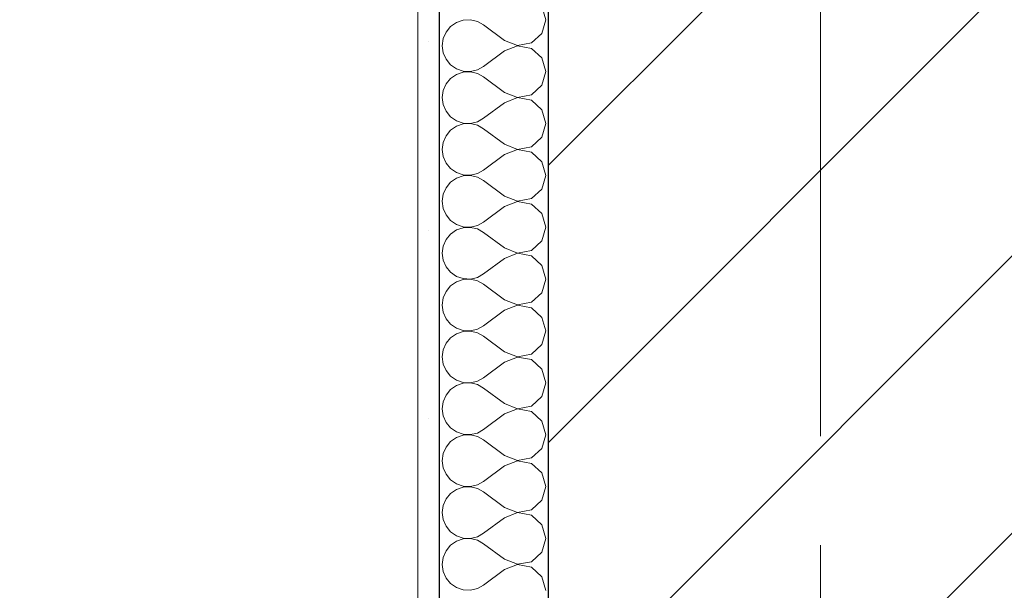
# Model space of a CAD drawing. Header units: millimetres. Extents: x 53458 to 260960, y -123310 to -86797.
# Tile 11 of 256: x 64737 to 65189, y -117988 to -117726. Entities that reach past the tile are written whole.
import ezdxf
from ezdxf.enums import TextEntityAlignment as Align

# ---------------------------------------------------------------- set-up
doc = ezdxf.new("R2010")
doc.units = ezdxf.units.MM
doc.header["$MEASUREMENT"] = 0
doc.linetypes.add('Przerywana podwójnie', pattern=[295, 125, -50, 70, -50])
for name, color, linetype in [('Nowe_A-Osi', 7, 'Continuous'), ('Nowe_A-Wymiary-Zewnętrzne', 7, 'Continuous'), ('Nowe_A-Ściany-Wewnętrzne', 7, 'Continuous')]:
    doc.layers.add(name, color=color, linetype=linetype)
for name, color, linetype, lineweight in [('Nowe_A-Osi_Nr_pióra__20', 1, 'Continuous', 13), ('Nowe_A-Osi_Nr_pióra__6', 5, 'Continuous', 13), ('Nowe_A-Wymiary-Zewnętrzne_Nr_pióra__46', 5, 'Continuous', 15), ('Nowe_A-Ściany-Wewnętrzne_Nr_pióra__174', 7, 'Continuous', 5), ('Nowe_A-Ściany-Wewnętrzne_Nr_pióra__27', 7, 'Continuous', 25), ('Nowe_A-Ściany-Wewnętrzne_Nr_pióra__47', 7, 'Continuous', 15)]:
    doc.layers.add(name, color=color, linetype=linetype, lineweight=lineweight)
doc.layers.add('Nowe_A-Wymiary-Zewnętrzne_Nr_pióra__45', color=7, linetype='Continuous', lineweight=15, true_color=0x40a5ff)
doc.layers.add('Nowe_A-Wymiary-Zewnętrzne_Nr_pióra__85', color=7, linetype='Continuous', lineweight=13, true_color=0x80c2ff)
doc.styles.add('STYL_AUTOMATYCZNY_1', font='arial.ttf')
doc.styles.add('STYL_AUTOMATYCZNY_2', font='arial.ttf')
doc.dimstyles.new('STYL_AUTOMATYCZNY__1', dxfattribs={"dimtxt": 125, "dimasz": 47.5, "dimexe": 0.18, "dimexo": 20, "dimgap": 0, "dimtad": 1, "dimtih": 1, "dimtoh": 1, "dimdec": 1, "dimlfac": 0.1, "dimzin": 0, "dimdsep": 46, "dimtxsty": 'STYL_AUTOMATYCZNY_2', "dimblk": 'ARROWHEAD_11', "dimblk1": 'ARROWHEAD_11', "dimblk2": 'ARROWHEAD_11', "dimcen": 0.09, "dimclrd": 256, "dimclre": 256, "dimclrt": 5, "dimadec": 1, "dimazin": 0, "dimtfac": 1, "dimtdec": 4, "dimtmove": 0, "dimatfit": 3, "dimfxl": 0, "dimtolj": 1, "dimtzin": 0, "dimarcsym": 0})
doc.dimstyles.new('STYL_AUTOMATYCZNY__2', dxfattribs={"dimtxt": 125, "dimasz": 47.5, "dimexe": 0.18, "dimexo": 20, "dimgap": 0, "dimtad": 1, "dimdec": 1, "dimlfac": 0.1, "dimzin": 0, "dimdsep": 46, "dimtxsty": 'STYL_AUTOMATYCZNY_2', "dimblk": 'ARROWHEAD_11', "dimblk1": 'ARROWHEAD_11', "dimblk2": 'ARROWHEAD_11', "dimcen": 0.09, "dimclrd": 256, "dimclre": 256, "dimclrt": 5, "dimadec": 1, "dimazin": 0, "dimtfac": 1, "dimtdec": 4, "dimtmove": 0, "dimatfit": 3, "dimfxl": 0, "dimtolj": 1, "dimtzin": 0, "dimarcsym": 0})

# ---------------------------------------------------------------- blocks, each defined once
blk = doc.blocks.new('*X244')
at = {"layer": 'Nowe_A-Ściany-Wewnętrzne_Nr_pióra__174', "color": 7, "linetype": 'Continuous', "lineweight": 5}
for p, q in [((64978.88, -117726.19), (64977.1, -117719.93)), ((64937.84, -117727.45), (64935.14, -117729.31)), ((64940.96, -117726.4), (64937.84, -117727.45)), ((64944.24, -117726.24), (64940.96, -117726.4)), ((64947.44, -117726.98), (64944.24, -117726.24)), ((64950.31, -117728.57), (64947.44, -117726.98)), ((64959.83, -117735.71), (64950.31, -117728.57)), ((64977.1, -117732.45), (64978.88, -117726.19)), ((64933.04, -117731.84), (64931.72, -117734.84)), ((64935.14, -117729.31), (64933.04, -117731.84)), ((64972.3, -117736.84), (64977.1, -117732.45)), ((64931.72, -117734.84), (64931.26, -117738.1)), ((64931.26, -117738.1), (64931.72, -117741.35)), ((64959.83, -117735.71), (64965.91, -117738.05)), ((64965.91, -117738.14), (64959.83, -117740.48)), ((64965.91, -117738.05), (64972.3, -117736.84)), ((64972.3, -117739.35), (64965.91, -117738.14)), ((64931.72, -117741.35), (64933.04, -117744.35)), ((64959.83, -117740.48), (64950.31, -117747.62)), ((64977.1, -117743.74), (64972.3, -117739.35)), ((64933.04, -117744.35), (64935.14, -117746.88)), ((64935.14, -117746.88), (64937.84, -117748.74)), ((64978.88, -117750), (64977.1, -117743.74)), ((64937.84, -117751.26), (64935.14, -117753.12)), ((64937.84, -117748.74), (64940.96, -117749.79)), ((64940.96, -117750.21), (64937.84, -117751.26)), ((64940.96, -117749.79), (64944.24, -117749.95)), ((64944.24, -117750.05), (64940.96, -117750.21)), ((64944.24, -117749.95), (64947.44, -117749.21)), ((64947.44, -117750.79), (64944.24, -117750.05)), ((64947.44, -117749.21), (64950.31, -117747.62)), ((64950.31, -117752.38), (64947.44, -117750.79)), ((64977.1, -117756.26), (64978.88, -117750)), ((64933.04, -117755.65), (64931.72, -117758.65)), ((64935.14, -117753.12), (64933.04, -117755.65)), ((64959.83, -117759.52), (64950.31, -117752.38)), ((64972.3, -117760.65), (64977.1, -117756.26)), ((64931.72, -117758.65), (64931.26, -117761.9)), ((64959.83, -117759.52), (64965.91, -117761.86)), ((64965.91, -117761.86), (64972.3, -117760.65)), ((64931.26, -117761.9), (64931.72, -117765.16)), ((64931.72, -117765.16), (64933.04, -117768.16)), ((64959.83, -117764.29), (64950.31, -117771.43)), ((64965.91, -117761.95), (64959.83, -117764.29)), ((64972.3, -117763.16), (64965.91, -117761.95)), ((64977.1, -117767.55), (64972.3, -117763.16)), ((64933.04, -117768.16), (64935.14, -117770.69)), ((64978.88, -117773.81), (64977.1, -117767.55)), ((64935.14, -117770.69), (64937.84, -117772.55)), ((64937.84, -117772.55), (64940.96, -117773.6)), ((64940.96, -117774.02), (64937.84, -117775.07)), ((64940.96, -117773.6), (64944.24, -117773.76)), ((64944.24, -117773.86), (64940.96, -117774.02)), ((64944.24, -117773.76), (64947.44, -117773.02)), ((64947.44, -117774.6), (64944.24, -117773.86)), ((64947.44, -117773.02), (64950.31, -117771.43)), ((64977.1, -117780.07), (64978.88, -117773.81)), ((64935.14, -117776.93), (64933.04, -117779.46)), ((64937.84, -117775.07), (64935.14, -117776.93)), ((64950.31, -117776.19), (64947.44, -117774.6)), ((64959.83, -117783.33), (64950.31, -117776.19)), ((64931.72, -117782.46), (64931.26, -117785.71)), ((64933.04, -117779.46), (64931.72, -117782.46)), ((64959.83, -117783.33), (64965.91, -117785.67)), ((64972.3, -117784.46), (64977.1, -117780.07)), ((64931.26, -117785.71), (64931.72, -117788.97)), ((64965.91, -117785.76), (64959.83, -117788.1)), ((64965.91, -117785.67), (64972.3, -117784.46)), ((64972.3, -117786.97), (64965.91, -117785.76)), ((64977.1, -117791.36), (64972.3, -117786.97)), ((64931.72, -117788.97), (64933.04, -117791.97)), ((64933.04, -117791.97), (64935.14, -117794.5)), ((64959.83, -117788.1), (64950.31, -117795.24)), ((64978.88, -117797.62), (64977.1, -117791.36)), ((64935.14, -117794.5), (64937.84, -117796.36)), ((64937.84, -117796.36), (64940.96, -117797.41)), ((64944.24, -117797.57), (64947.44, -117796.83)), ((64947.44, -117796.83), (64950.31, -117795.24)), ((64935.14, -117800.74), (64933.04, -117803.27)), ((64937.84, -117798.88), (64935.14, -117800.74)), ((64940.96, -117797.83), (64937.84, -117798.88)), ((64940.96, -117797.41), (64944.24, -117797.57)), ((64944.24, -117797.67), (64940.96, -117797.83)), ((64947.44, -117798.41), (64944.24, -117797.67)), ((64950.31, -117800), (64947.44, -117798.41)), ((64959.83, -117807.14), (64950.31, -117800)), ((64977.1, -117803.88), (64978.88, -117797.62)), ((64933.04, -117803.27), (64931.72, -117806.27)), ((64972.3, -117808.27), (64977.1, -117803.88)), ((64931.72, -117806.27), (64931.26, -117809.52)), ((64931.26, -117809.52), (64931.72, -117812.78)), ((64959.83, -117807.14), (64965.91, -117809.48)), ((64965.91, -117809.57), (64959.83, -117811.9)), ((64965.91, -117809.48), (64972.3, -117808.27)), ((64972.3, -117810.78), (64965.91, -117809.57)), ((64931.72, -117812.78), (64933.04, -117815.78)), ((64959.83, -117811.9), (64950.31, -117819.05)), ((64977.1, -117815.17), (64972.3, -117810.78)), ((64933.04, -117815.78), (64935.14, -117818.31)), ((64935.14, -117818.31), (64937.84, -117820.17)), ((64947.44, -117820.64), (64950.31, -117819.05)), ((64978.88, -117821.43), (64977.1, -117815.17)), ((64937.84, -117822.69), (64935.14, -117824.55)), ((64937.84, -117820.17), (64940.96, -117821.22)), ((64940.96, -117821.64), (64937.84, -117822.69)), ((64940.96, -117821.22), (64944.24, -117821.38)), ((64944.24, -117821.48), (64940.96, -117821.64)), ((64944.24, -117821.38), (64947.44, -117820.64)), ((64947.44, -117822.22), (64944.24, -117821.48)), ((64950.31, -117823.81), (64947.44, -117822.22)), ((64959.83, -117830.95), (64950.31, -117823.81)), ((64977.1, -117827.69), (64978.88, -117821.43)), ((64933.04, -117827.07), (64931.72, -117830.08)), ((64935.14, -117824.55), (64933.04, -117827.07)), ((64972.3, -117832.08), (64977.1, -117827.69)), ((64931.72, -117830.08), (64931.26, -117833.33)), ((64959.83, -117830.95), (64965.91, -117833.29)), ((64965.91, -117833.29), (64972.3, -117832.08)), ((64931.26, -117833.33), (64931.72, -117836.59)), ((64931.72, -117836.59), (64933.04, -117839.59)), ((64959.83, -117835.71), (64950.31, -117842.86)), ((64965.91, -117833.38), (64959.83, -117835.71)), ((64972.3, -117834.59), (64965.91, -117833.38)), ((64977.1, -117838.98), (64972.3, -117834.59)), ((64933.04, -117839.59), (64935.14, -117842.12)), ((64935.14, -117842.12), (64937.84, -117843.98)), ((64978.88, -117845.24), (64977.1, -117838.98)), ((64937.84, -117846.49), (64935.14, -117848.36)), ((64937.84, -117843.98), (64940.96, -117845.03)), ((64940.96, -117845.45), (64937.84, -117846.49)), ((64940.96, -117845.03), (64944.24, -117845.19)), ((64944.24, -117845.29), (64940.96, -117845.45)), ((64944.24, -117845.19), (64947.44, -117844.45)), ((64947.44, -117846.03), (64944.24, -117845.29)), ((64947.44, -117844.45), (64950.31, -117842.86)), ((64950.31, -117847.62), (64947.44, -117846.03)), ((64977.1, -117851.5), (64978.88, -117845.24)), ((64933.04, -117850.88), (64931.72, -117853.89)), ((64935.14, -117848.36), (64933.04, -117850.88)), ((64959.83, -117854.76), (64950.31, -117847.62)), ((64931.72, -117853.89), (64931.26, -117857.14)), ((64959.83, -117854.76), (64965.91, -117857.09)), ((64972.3, -117855.89), (64977.1, -117851.5)), ((64931.26, -117857.14), (64931.72, -117860.4)), ((64959.83, -117859.52), (64950.31, -117866.67)), ((64965.91, -117857.19), (64959.83, -117859.52)), ((64965.91, -117857.09), (64972.3, -117855.89)), ((64972.3, -117858.4), (64965.91, -117857.19)), ((64977.1, -117862.79), (64972.3, -117858.4)), ((64931.72, -117860.4), (64933.04, -117863.4)), ((64933.04, -117863.4), (64935.14, -117865.93)), ((64978.88, -117869.05), (64977.1, -117862.79)), ((64935.14, -117865.93), (64937.84, -117867.79)), ((64937.84, -117867.79), (64940.96, -117868.84)), ((64940.96, -117869.25), (64937.84, -117870.3)), ((64940.96, -117868.84), (64944.24, -117869)), ((64944.24, -117869.1), (64940.96, -117869.25)), ((64944.24, -117869), (64947.44, -117868.26)), ((64947.44, -117869.84), (64944.24, -117869.1)), ((64947.44, -117868.26), (64950.31, -117866.67)), ((64977.1, -117875.31), (64978.88, -117869.05)), ((64935.14, -117872.16), (64933.04, -117874.69)), ((64937.84, -117870.3), (64935.14, -117872.16)), ((64950.31, -117871.43), (64947.44, -117869.84)), ((64959.83, -117878.57), (64950.31, -117871.43)), ((64931.72, -117877.7), (64931.26, -117880.95)), ((64933.04, -117874.69), (64931.72, -117877.7)), ((64972.3, -117879.7), (64977.1, -117875.31)), ((64931.26, -117880.95), (64931.72, -117884.21)), ((64959.83, -117878.57), (64965.91, -117880.9)), ((64965.91, -117881), (64959.83, -117883.33)), ((64965.91, -117880.9), (64972.3, -117879.7)), ((64972.3, -117882.21), (64965.91, -117881)), ((64977.1, -117886.6), (64972.3, -117882.21)), ((64931.72, -117884.21), (64933.04, -117887.21)), ((64933.04, -117887.21), (64935.14, -117889.74)), ((64959.83, -117883.33), (64950.31, -117890.48)), ((64978.88, -117892.86), (64977.1, -117886.6)), ((64935.14, -117889.74), (64937.84, -117891.6)), ((64937.84, -117891.6), (64940.96, -117892.65)), ((64947.44, -117892.07), (64950.31, -117890.48)), ((64935.14, -117895.97), (64933.04, -117898.5)), ((64937.84, -117894.11), (64935.14, -117895.97)), ((64940.96, -117893.06), (64937.84, -117894.11)), ((64940.96, -117892.65), (64944.24, -117892.81)), ((64944.24, -117892.91), (64940.96, -117893.06)), ((64944.24, -117892.81), (64947.44, -117892.07)), ((64947.44, -117893.65), (64944.24, -117892.91)), ((64950.31, -117895.24), (64947.44, -117893.65)), ((64959.83, -117902.38), (64950.31, -117895.24)), ((64977.1, -117899.12), (64978.88, -117892.86)), ((64933.04, -117898.5), (64931.72, -117901.51)), ((64972.3, -117903.51), (64977.1, -117899.12)), ((64931.72, -117901.51), (64931.26, -117904.76)), ((64931.26, -117904.76), (64931.72, -117908.02)), ((64959.83, -117902.38), (64965.91, -117904.71)), ((64965.91, -117904.81), (64959.83, -117907.14)), ((64965.91, -117904.71), (64972.3, -117903.51)), ((64972.3, -117906.02), (64965.91, -117904.81)), ((64931.72, -117908.02), (64933.04, -117911.02)), ((64959.83, -117907.14), (64950.31, -117914.29)), ((64977.1, -117910.41), (64972.3, -117906.02)), ((64933.04, -117911.02), (64935.14, -117913.55)), ((64935.14, -117913.55), (64937.84, -117915.41)), ((64947.44, -117915.88), (64950.31, -117914.29)), ((64978.88, -117916.67), (64977.1, -117910.41)), ((64937.84, -117917.92), (64935.14, -117919.78)), ((64937.84, -117915.41), (64940.96, -117916.46)), ((64940.96, -117916.87), (64937.84, -117917.92)), ((64940.96, -117916.46), (64944.24, -117916.62)), ((64944.24, -117916.71), (64940.96, -117916.87)), ((64944.24, -117916.62), (64947.44, -117915.88)), ((64947.44, -117917.46), (64944.24, -117916.71)), ((64950.31, -117919.05), (64947.44, -117917.46)), ((64959.83, -117926.19), (64950.31, -117919.05)), ((64977.1, -117922.93), (64978.88, -117916.67)), ((64933.04, -117922.31), (64931.72, -117925.32)), ((64935.14, -117919.78), (64933.04, -117922.31)), ((64972.3, -117927.31), (64977.1, -117922.93)), ((64931.72, -117925.32), (64931.26, -117928.57)), ((64959.83, -117926.19), (64965.91, -117928.52)), ((64965.91, -117928.52), (64972.3, -117927.31)), ((64931.26, -117928.57), (64931.72, -117931.82)), ((64931.72, -117931.82), (64933.04, -117934.83)), ((64959.83, -117930.95), (64950.31, -117938.1)), ((64965.91, -117928.62), (64959.83, -117930.95)), ((64972.3, -117929.83), (64965.91, -117928.62)), ((64977.1, -117934.22), (64972.3, -117929.83)), ((64933.04, -117934.83), (64935.14, -117937.36)), ((64978.88, -117940.48), (64977.1, -117934.22)), ((64935.14, -117937.36), (64937.84, -117939.22)), ((64937.84, -117941.73), (64935.14, -117943.59)), ((64937.84, -117939.22), (64940.96, -117940.27)), ((64940.96, -117940.68), (64937.84, -117941.73)), ((64940.96, -117940.27), (64944.24, -117940.43)), ((64944.24, -117940.52), (64940.96, -117940.68)), ((64944.24, -117940.43), (64947.44, -117939.68)), ((64947.44, -117941.27), (64944.24, -117940.52)), ((64947.44, -117939.68), (64950.31, -117938.1)), ((64950.31, -117942.86), (64947.44, -117941.27)), ((64977.1, -117946.73), (64978.88, -117940.48)), ((64933.04, -117946.12), (64931.72, -117949.13)), ((64935.14, -117943.59), (64933.04, -117946.12)), ((64959.83, -117950), (64950.31, -117942.86)), ((64931.72, -117949.13), (64931.26, -117952.38)), ((64959.83, -117950), (64965.91, -117952.33)), ((64972.3, -117951.12), (64977.1, -117946.73)), ((64931.26, -117952.38), (64931.72, -117955.63)), ((64959.83, -117954.76), (64950.31, -117961.9)), ((64965.91, -117952.43), (64959.83, -117954.76)), ((64965.91, -117952.33), (64972.3, -117951.12)), ((64972.3, -117953.64), (64965.91, -117952.43)), ((64977.1, -117958.03), (64972.3, -117953.64)), ((64931.72, -117955.63), (64933.04, -117958.64)), ((64933.04, -117958.64), (64935.14, -117961.17)), ((64978.88, -117964.29), (64977.1, -117958.03)), ((64935.14, -117961.17), (64937.84, -117963.03)), ((64937.84, -117963.03), (64940.96, -117964.08)), ((64940.96, -117964.08), (64944.24, -117964.24)), ((64944.24, -117964.33), (64940.96, -117964.49)), ((64944.24, -117964.24), (64947.44, -117963.49)), ((64947.44, -117965.08), (64944.24, -117964.33)), ((64947.44, -117963.49), (64950.31, -117961.9)), ((64977.1, -117970.54), (64978.88, -117964.29)), ((64935.14, -117967.4), (64933.04, -117969.93)), ((64937.84, -117965.54), (64935.14, -117967.4)), ((64940.96, -117964.49), (64937.84, -117965.54)), ((64950.31, -117966.67), (64947.44, -117965.08)), ((64959.83, -117973.81), (64950.31, -117966.67)), ((64931.72, -117972.94), (64931.26, -117976.19)), ((64933.04, -117969.93), (64931.72, -117972.94)), ((64972.3, -117974.93), (64977.1, -117970.54)), ((64931.26, -117976.19), (64931.72, -117979.44)), ((64959.83, -117973.81), (64965.91, -117976.14)), ((64965.91, -117976.24), (64959.83, -117978.57)), ((64965.91, -117976.14), (64972.3, -117974.93)), ((64972.3, -117977.45), (64965.91, -117976.24)), ((64977.1, -117981.84), (64972.3, -117977.45)), ((64931.72, -117979.44), (64933.04, -117982.45)), ((64959.83, -117978.57), (64950.31, -117985.71)), ((64978.88, -117988.1), (64977.1, -117981.84)), ((64933.04, -117982.45), (64935.14, -117984.98)), ((64935.14, -117984.98), (64937.84, -117986.84)), ((64937.84, -117986.84), (64940.96, -117987.89)), ((64947.44, -117987.3), (64950.31, -117985.71)), ((64940.96, -117987.89), (64944.24, -117988.05)), ((64944.24, -117988.05), (64947.44, -117987.3))]:
    blk.add_line(p, q, dxfattribs=at)
blk = doc.blocks.new('Ściana_46', base_point=(65105.07, -117042.6))
at = {"layer": 'Nowe_A-Ściany-Wewnętrzne', "linetype": 'Continuous', "lineweight": 0, "true_color": 0x000000}
h = blk.add_hatch(dxfattribs=at)
h.set_pattern_fill('Tynk', color=18, style=0, pattern_type=2)
h.set_pattern_definition([(0, (0, 0), (0, 86.60254), [0, -50]), (0, (25, 43.3), (0, 86.60254), [0, -50])])
h.paths.add_polyline_path([(64930.07, -118877.6), (64930.07, -117377.6), (64920.07, -117377.6), (64920.07, -118877.6)])
h = blk.add_hatch(dxfattribs=at)
h.set_pattern_fill('Bloczki_ceramiczne', color=18, style=0, pattern_type=2)
h.set_pattern_definition([(45, (0, 0), (-63.63961, 63.63961), [])])
h.paths.add_polyline_path([(65230.07, -118877.6), (65230.07, -117377.6), (64980.07, -117377.6), (64980.07, -118877.6)])
at = {"layer": 'Nowe_A-Ściany-Wewnętrzne_Nr_pióra__27', "color": 7, "linetype": 'Continuous', "lineweight": 25}
for p, q in [((64930.07, -118877.6), (64930.07, -117377.6)), ((64980.07, -118877.6), (64980.07, -117377.6))]:
    blk.add_line(p, q, dxfattribs=at)
at = {"layer": 'Nowe_A-Ściany-Wewnętrzne_Nr_pióra__47', "color": 7, "linetype": 'Continuous', "lineweight": 15, "flags": 128}
blk.add_lwpolyline([(64920.07, -117377.6), (64920.07, -118877.6)], dxfattribs=at)
at = {"layer": 'Nowe_A-Ściany-Wewnętrzne', "color": 7, "lineweight": 25}
blk.add_blockref('*X244', (0, 0), dxfattribs=at)
blk = doc.blocks.new('Standardowy znacznik osi')
at = {"layer": 'Nowe_A-Osi_Nr_pióra__20', "color": 1, "linetype": 'Przerywana podwójnie', "lineweight": 13}
for p, q in [((1000, 0), (23209.82, 0)), ((23209.82, 0), (24209.82, 0))]:
    blk.add_line(p, q, dxfattribs=at)
at = {"layer": 'Nowe_A-Osi_Nr_pióra__6', "color": 5, "lineweight": 13, "style": 'STYL_AUTOMATYCZNY_1'}
blk.add_attdef('AC_MarkerText_1', text='', height=400, rotation=90, dxfattribs=at).set_placement((-666.43, -91.43), align=Align.TOP_CENTER)
blk = doc.blocks.new('*D617')
at = {"layer": 'Nowe_A-Wymiary-Zewnętrzne_Nr_pióra__45', "linetype": 'Continuous', "lineweight": 15, "true_color": 0x40a5ff}
for points in [[(64757.57, -119360.12), (64758.52, -119364.91), (64761.23, -119368.96), (64765.29, -119371.67), (64770.07, -119372.62), (64774.86, -119371.67), (64778.91, -119368.96), (64781.62, -119364.91), (64782.57, -119360.12), (64781.62, -119355.34), (64778.91, -119351.29), (64774.86, -119348.58), (64770.07, -119347.62), (64765.29, -119348.58), (64761.23, -119351.29), (64758.52, -119355.34)], [(65092.57, -119360.12), (65093.52, -119364.91), (65096.23, -119368.96), (65100.29, -119371.67), (65105.07, -119372.62), (65109.86, -119371.67), (65113.91, -119368.96), (65116.62, -119364.91), (65117.57, -119360.12), (65116.62, -119355.34), (65113.91, -119351.29), (65109.86, -119348.58), (65105.07, -119347.62), (65100.29, -119348.58), (65096.23, -119351.29), (65093.52, -119355.34)]]:
    blk.add_hatch(color=161, dxfattribs=at).paths.add_polyline_path(points)
at = {"layer": 'Nowe_A-Wymiary-Zewnętrzne_Nr_pióra__45', "color": 161, "linetype": 'Continuous', "lineweight": 15, "true_color": 0x40a5ff}
for centre in [(64770.07, -119360.12), (65105.07, -119360.12)]:
    blk.add_circle(centre, 12.5, dxfattribs=at)
at = {"layer": 'Nowe_A-Wymiary-Zewnętrzne_Nr_pióra__85', "color": 151, "linetype": 'Continuous', "lineweight": 13, "true_color": 0x80c2ff}
for p, q in [((64770.07, -119347.62), (64770.07, -119313.25)), ((65105.07, -119347.62), (65105.07, -119313.25)), ((64745.07, -119360.12), (64757.57, -119360.12)), ((64782.57, -119360.12), (65092.57, -119360.12)), ((64770.07, -119407), (64770.07, -119372.62)), ((65105.07, -119407), (65105.07, -119372.62))]:
    blk.add_line(p, q, dxfattribs=at)
at = {"layer": 'Nowe_A-Wymiary-Zewnętrzne_Nr_pióra__46', "color": 5, "lineweight": 15, "insert": (64423.92, -119335.12), "char_height": 125, "attachment_point": 7, "style": 'STYL_AUTOMATYCZNY_2'}
blk.add_mtext('\\A1;{\\pql;\\fArial|b0|i0|c238|p0;\\W1.000000;33,5}', dxfattribs=at)
blk = doc.blocks.new('ARROWHEAD_11')
at = {"color": 0, "linetype": 'Continuous', "lineweight": 0}
blk.add_line((0, 0), (-1, 0), dxfattribs=at)
at = {"color": 0, "linetype": 'Continuous', "lineweight": 0, "const_width": 0.25, "flags": 128}
blk.add_lwpolyline([(-0.125, 0, 1), (0.125, 0, 1)], format="xyb", close=True, dxfattribs=at)
blk = doc.blocks.new('*D618')
at = {"layer": 'Nowe_A-Wymiary-Zewnętrzne_Nr_pióra__45', "linetype": 'Continuous', "lineweight": 15, "true_color": 0x40a5ff}
for points in [[(65092.57, -119360.12), (65093.52, -119364.91), (65096.23, -119368.96), (65100.29, -119371.67), (65105.07, -119372.62), (65109.86, -119371.67), (65113.91, -119368.96), (65116.62, -119364.91), (65117.57, -119360.12), (65116.62, -119355.34), (65113.91, -119351.29), (65109.86, -119348.58), (65105.07, -119347.62), (65100.29, -119348.58), (65096.23, -119351.29), (65093.52, -119355.34)], [(70492.57, -119360.12), (70493.52, -119364.91), (70496.23, -119368.96), (70500.29, -119371.67), (70505.07, -119372.62), (70509.86, -119371.67), (70513.91, -119368.96), (70516.62, -119364.91), (70517.57, -119360.12), (70516.62, -119355.34), (70513.91, -119351.29), (70509.86, -119348.58), (70505.07, -119347.62), (70500.29, -119348.58), (70496.23, -119351.29), (70493.52, -119355.34)]]:
    blk.add_hatch(color=161, dxfattribs=at).paths.add_polyline_path(points)
at = {"layer": 'Nowe_A-Wymiary-Zewnętrzne_Nr_pióra__45', "color": 161, "linetype": 'Continuous', "lineweight": 15, "true_color": 0x40a5ff}
for centre in [(65105.07, -119360.12), (70505.07, -119360.12)]:
    blk.add_circle(centre, 12.5, dxfattribs=at)
at = {"layer": 'Nowe_A-Wymiary-Zewnętrzne_Nr_pióra__85', "color": 151, "linetype": 'Continuous', "lineweight": 13, "true_color": 0x80c2ff}
for p, q in [((65105.07, -119347.62), (65105.07, -119313.25)), ((70505.07, -119347.62), (70505.07, -119313.25)), ((65117.57, -119360.12), (70492.57, -119360.12)), ((65105.07, -119407), (65105.07, -119372.62)), ((70505.07, -119407), (70505.07, -119372.62))]:
    blk.add_line(p, q, dxfattribs=at)
at = {"layer": 'Nowe_A-Wymiary-Zewnętrzne_Nr_pióra__46', "color": 5, "lineweight": 15, "insert": (67590.58, -119335.12), "char_height": 125, "attachment_point": 7, "style": 'STYL_AUTOMATYCZNY_2'}
blk.add_mtext('\\A1;{\\pql;\\fArial|b0|i0|c238|p0;\\W1.000000;540,0}', dxfattribs=at)
blk = doc.blocks.new('*D625')
at = {"layer": 'Nowe_A-Wymiary-Zewnętrzne_Nr_pióra__45', "linetype": 'Continuous', "lineweight": 15, "true_color": 0x40a5ff}
for points in [[(64757.57, -119576.11), (64758.52, -119580.89), (64761.23, -119584.95), (64765.29, -119587.66), (64770.07, -119588.61), (64774.86, -119587.66), (64778.91, -119584.95), (64781.62, -119580.89), (64782.57, -119576.11), (64781.62, -119571.32), (64778.91, -119567.27), (64774.86, -119564.56), (64770.07, -119563.61), (64765.29, -119564.56), (64761.23, -119567.27), (64758.52, -119571.32)], [(65227.57, -119576.11), (65228.52, -119580.89), (65231.23, -119584.95), (65235.29, -119587.66), (65240.07, -119588.61), (65244.86, -119587.66), (65248.91, -119584.95), (65251.62, -119580.89), (65252.57, -119576.11), (65251.62, -119571.32), (65248.91, -119567.27), (65244.86, -119564.56), (65240.07, -119563.61), (65235.29, -119564.56), (65231.23, -119567.27), (65228.52, -119571.32)]]:
    blk.add_hatch(color=161, dxfattribs=at).paths.add_polyline_path(points)
at = {"layer": 'Nowe_A-Wymiary-Zewnętrzne_Nr_pióra__45', "color": 161, "linetype": 'Continuous', "lineweight": 15, "true_color": 0x40a5ff}
for centre in [(64770.07, -119576.11), (65240.07, -119576.11)]:
    blk.add_circle(centre, 12.5, dxfattribs=at)
at = {"layer": 'Nowe_A-Wymiary-Zewnętrzne_Nr_pióra__85', "color": 151, "linetype": 'Continuous', "lineweight": 13, "true_color": 0x80c2ff}
for p, q in [((64770.07, -119563.61), (64770.07, -119529.23)), ((65240.07, -119563.61), (65240.07, -119529.23)), ((64745.07, -119576.11), (64757.57, -119576.11)), ((64782.57, -119576.11), (65227.57, -119576.11)), ((64770.07, -119622.98), (64770.07, -119588.61)), ((65240.07, -119622.98), (65240.07, -119588.61))]:
    blk.add_line(p, q, dxfattribs=at)
at = {"layer": 'Nowe_A-Wymiary-Zewnętrzne_Nr_pióra__46', "color": 5, "lineweight": 15, "insert": (64838.25, -119551.11), "char_height": 125, "attachment_point": 7, "style": 'STYL_AUTOMATYCZNY_2'}
blk.add_mtext('\\A1;{\\pql;\\fArial|b0|i0|c238|p0;\\W1.000000;47,0}', dxfattribs=at)
blk = doc.blocks.new('*D634')
at = {"layer": 'Nowe_A-Wymiary-Zewnętrzne_Nr_pióra__45', "linetype": 'Continuous', "lineweight": 15, "true_color": 0x40a5ff}
for points in [[(64757.57, -120008.08), (64758.52, -120012.86), (64761.23, -120016.91), (64765.29, -120019.62), (64770.07, -120020.58), (64774.86, -120019.62), (64778.91, -120016.91), (64781.62, -120012.86), (64782.57, -120008.08), (64781.62, -120003.29), (64778.91, -119999.24), (64774.86, -119996.53), (64770.07, -119995.58), (64765.29, -119996.53), (64761.23, -119999.24), (64758.52, -120003.29)], [(91227.57, -120008.08), (91228.52, -120012.86), (91231.23, -120016.91), (91235.29, -120019.62), (91240.07, -120020.58), (91244.86, -120019.62), (91248.91, -120016.91), (91251.62, -120012.86), (91252.57, -120008.08), (91251.62, -120003.29), (91248.91, -119999.24), (91244.86, -119996.53), (91240.07, -119995.58), (91235.29, -119996.53), (91231.23, -119999.24), (91228.52, -120003.29)]]:
    blk.add_hatch(color=161, dxfattribs=at).paths.add_polyline_path(points)
at = {"layer": 'Nowe_A-Wymiary-Zewnętrzne_Nr_pióra__45', "color": 161, "linetype": 'Continuous', "lineweight": 15, "true_color": 0x40a5ff}
for centre in [(64770.07, -120008.08), (91240.07, -120008.08)]:
    blk.add_circle(centre, 12.5, dxfattribs=at)
at = {"layer": 'Nowe_A-Wymiary-Zewnętrzne_Nr_pióra__85', "color": 151, "linetype": 'Continuous', "lineweight": 13, "true_color": 0x80c2ff}
for p, q in [((64770.07, -119995.58), (64770.07, -119961.2)), ((91240.07, -119995.58), (91240.07, -119961.2)), ((64745.07, -120008.08), (64757.57, -120008.08)), ((64782.57, -120008.08), (91227.57, -120008.08)), ((91252.57, -120008.08), (91265.07, -120008.08)), ((64770.07, -120054.95), (64770.07, -120020.58)), ((91240.07, -120054.95), (91240.07, -120020.58))]:
    blk.add_line(p, q, dxfattribs=at)
at = {"layer": 'Nowe_A-Wymiary-Zewnętrzne_Nr_pióra__46', "color": 5, "lineweight": 15, "insert": (77719.09, -119983.08), "char_height": 125, "attachment_point": 7, "style": 'STYL_AUTOMATYCZNY_2'}
blk.add_mtext('\\A1;{\\pql;\\fArial|b0|i0|c238|p0;\\W1.000000;2\xa0647,0}', dxfattribs=at)
blk = doc.blocks.new('*D635')
at = {"layer": 'Nowe_A-Wymiary-Zewnętrzne_Nr_pióra__45', "linetype": 'Continuous', "lineweight": 15, "true_color": 0x40a5ff}
for points in [[(64757.57, -119792.09), (64758.52, -119796.88), (64761.23, -119800.93), (64765.29, -119803.64), (64770.07, -119804.59), (64774.86, -119803.64), (64778.91, -119800.93), (64781.62, -119796.88), (64782.57, -119792.09), (64781.62, -119787.31), (64778.91, -119783.25), (64774.86, -119780.54), (64770.07, -119779.59), (64765.29, -119780.54), (64761.23, -119783.25), (64758.52, -119787.31)], [(64907.57, -119792.09), (64908.52, -119796.88), (64911.23, -119800.93), (64915.29, -119803.64), (64920.07, -119804.59), (64924.86, -119803.64), (64928.91, -119800.93), (64931.62, -119796.88), (64932.57, -119792.09), (64931.62, -119787.31), (64928.91, -119783.25), (64924.86, -119780.54), (64920.07, -119779.59), (64915.29, -119780.54), (64911.23, -119783.25), (64908.52, -119787.31)]]:
    blk.add_hatch(color=161, dxfattribs=at).paths.add_polyline_path(points)
at = {"layer": 'Nowe_A-Wymiary-Zewnętrzne_Nr_pióra__45', "color": 161, "linetype": 'Continuous', "lineweight": 15, "true_color": 0x40a5ff}
for centre in [(64770.07, -119792.09), (64920.07, -119792.09)]:
    blk.add_circle(centre, 12.5, dxfattribs=at)
at = {"layer": 'Nowe_A-Wymiary-Zewnętrzne_Nr_pióra__85', "color": 151, "linetype": 'Continuous', "lineweight": 13, "true_color": 0x80c2ff}
for p, q in [((64770.07, -119779.59), (64770.07, -119745.22)), ((64920.07, -119779.59), (64920.07, -119745.22)), ((64745.07, -119792.09), (64757.57, -119792.09)), ((64782.57, -119792.09), (64907.57, -119792.09)), ((64770.07, -119838.97), (64770.07, -119804.59)), ((64920.07, -119838.97), (64920.07, -119804.59))]:
    blk.add_line(p, q, dxfattribs=at)
at = {"layer": 'Nowe_A-Wymiary-Zewnętrzne_Nr_pióra__46', "color": 5, "lineweight": 15, "insert": (64423.92, -119767.09), "char_height": 125, "attachment_point": 7, "style": 'STYL_AUTOMATYCZNY_2'}
blk.add_mtext('\\A1;{\\pql;\\fArial|b0|i0|c238|p0;\\W1.000000;15,0}', dxfattribs=at)
blk = doc.blocks.new('*D662')
at = {"layer": 'Nowe_A-Wymiary-Zewnętrzne_Nr_pióra__45', "linetype": 'Continuous', "lineweight": 15, "true_color": 0x40a5ff}
for points in [[(62846.04, -117377.6), (62846.99, -117382.38), (62849.7, -117386.44), (62853.76, -117389.15), (62858.54, -117390.1), (62863.32, -117389.15), (62867.38, -117386.44), (62870.09, -117382.38), (62871.04, -117377.6), (62870.09, -117372.81), (62867.38, -117368.76), (62863.32, -117366.05), (62858.54, -117365.1), (62853.76, -117366.05), (62849.7, -117368.76), (62846.99, -117372.81)], [(62846.04, -118877.6), (62846.99, -118882.38), (62849.7, -118886.44), (62853.76, -118889.15), (62858.54, -118890.1), (62863.32, -118889.15), (62867.38, -118886.44), (62870.09, -118882.38), (62871.04, -118877.6), (62870.09, -118872.81), (62867.38, -118868.76), (62863.32, -118866.05), (62858.54, -118865.1), (62853.76, -118866.05), (62849.7, -118868.76), (62846.99, -118872.81)]]:
    blk.add_hatch(color=161, dxfattribs=at).paths.add_polyline_path(points)
at = {"layer": 'Nowe_A-Wymiary-Zewnętrzne_Nr_pióra__45', "color": 161, "linetype": 'Continuous', "lineweight": 15, "true_color": 0x40a5ff}
for centre in [(62858.54, -117377.6), (62858.54, -118877.6)]:
    blk.add_circle(centre, 12.5, dxfattribs=at)
at = {"layer": 'Nowe_A-Wymiary-Zewnętrzne_Nr_pióra__85', "color": 151, "linetype": 'Continuous', "lineweight": 13, "true_color": 0x80c2ff}
for p, q in [((62846.04, -117377.6), (62811.66, -117377.6)), ((62905.41, -117377.6), (62871.04, -117377.6)), ((62858.54, -118865.1), (62858.54, -117390.1)), ((62846.04, -118877.6), (62811.66, -118877.6)), ((62905.41, -118877.6), (62871.04, -118877.6)), ((62858.54, -118902.6), (62858.54, -118890.1))]:
    blk.add_line(p, q, dxfattribs=at)
at = {"layer": 'Nowe_A-Wymiary-Zewnętrzne_Nr_pióra__46', "color": 5, "lineweight": 15, "insert": (62833.54, -118342.09), "char_height": 125, "attachment_point": 7, "rotation": 90, "style": 'STYL_AUTOMATYCZNY_2'}
blk.add_mtext('\\A1;{\\pql;\\fArial|b0|i0|c238|p0;\\W1.000000;150,0}', dxfattribs=at)
blk = doc.blocks.new('*D689')
at = {"layer": 'Nowe_A-Wymiary-Zewnętrzne_Nr_pióra__45', "linetype": 'Continuous', "lineweight": 15, "true_color": 0x40a5ff}
for points in [[(93236.49, -117377.6), (93237.44, -117382.38), (93240.15, -117386.44), (93244.21, -117389.15), (93248.99, -117390.1), (93253.78, -117389.15), (93257.83, -117386.44), (93260.54, -117382.38), (93261.49, -117377.6), (93260.54, -117372.81), (93257.83, -117368.76), (93253.78, -117366.05), (93248.99, -117365.1), (93244.21, -117366.05), (93240.15, -117368.76), (93237.44, -117372.81)], [(93236.49, -118877.6), (93237.44, -118882.38), (93240.15, -118886.44), (93244.21, -118889.15), (93248.99, -118890.1), (93253.78, -118889.15), (93257.83, -118886.44), (93260.54, -118882.38), (93261.49, -118877.6), (93260.54, -118872.81), (93257.83, -118868.76), (93253.78, -118866.05), (93248.99, -118865.1), (93244.21, -118866.05), (93240.15, -118868.76), (93237.44, -118872.81)]]:
    blk.add_hatch(color=161, dxfattribs=at).paths.add_polyline_path(points)
at = {"layer": 'Nowe_A-Wymiary-Zewnętrzne_Nr_pióra__45', "color": 161, "linetype": 'Continuous', "lineweight": 15, "true_color": 0x40a5ff}
for centre in [(93248.99, -117377.6), (93248.99, -118877.6)]:
    blk.add_circle(centre, 12.5, dxfattribs=at)
at = {"layer": 'Nowe_A-Wymiary-Zewnętrzne_Nr_pióra__85', "color": 151, "linetype": 'Continuous', "lineweight": 13, "true_color": 0x80c2ff}
for p, q in [((93236.49, -117377.6), (93202.12, -117377.6)), ((93295.87, -117377.6), (93261.49, -117377.6)), ((93248.99, -118865.1), (93248.99, -117390.1)), ((93236.49, -118877.6), (93202.12, -118877.6)), ((93295.87, -118877.6), (93261.49, -118877.6)), ((93248.99, -118902.6), (93248.99, -118890.1))]:
    blk.add_line(p, q, dxfattribs=at)
at = {"layer": 'Nowe_A-Wymiary-Zewnętrzne_Nr_pióra__46', "color": 5, "lineweight": 15, "insert": (93223.99, -118342.09), "char_height": 125, "attachment_point": 7, "rotation": 90, "style": 'STYL_AUTOMATYCZNY_2'}
blk.add_mtext('\\A1;{\\pql;\\fArial|b0|i0|c238|p0;\\W1.000000;150,0}', dxfattribs=at)

msp = doc.modelspace()

# ---------------------------------------------------------------- block references
at = {"layer": 'Nowe_A-Osi', "color": 8, "linetype": 'Continuous', "lineweight": 13, "xscale": -1, "zscale": 1000, "rotation": 90}
msp.add_blockref('Standardowy znacznik osi', (65105.07, -94582.48), dxfattribs=at)
at = {"layer": 'Nowe_A-Ściany-Wewnętrzne', "color": 7, "lineweight": 25}
msp.add_blockref('Ściana_46', (65105.07, -117042.6), dxfattribs=at)

# ---------------------------------------------------------------- dimensions: what is measured, and where the dimension line sits
at = {"layer": 'Nowe_A-Wymiary-Zewnętrzne', "color": 151, "linetype": 'Continuous', "lineweight": 13, "true_color": 0x80c2ff}
for base, p1, p2, picture, middle in [((65105.07, -119360.12), (64770.07, -98707.6), (65105.07, -99042.6), '*D617', (64585.74, -119272.62)), ((64920.07, -119792.09), (64770.07, -98707.6), (64920.07, -118127.6), '*D635', (64585.74, -119704.59)), ((65240.07, -119576.11), (64770.07, -98707.6), (65240.07, -108042.6), '*D625', (65000.07, -119488.61)), ((91240.07, -120008.08), (64770.07, -98707.6), (91240.07, -98707.6), '*D634', (78000.21, -119920.58)), ((70505.07, -119360.12), (65105.07, -99042.6), (70505.07, -107442.6), '*D618', (67799.96, -119272.62))]:
    dim = msp.add_linear_dim(base=base, p1=p1, p2=p2, dimstyle='STYL_AUTOMATYCZNY__1', dxfattribs=at)
    dim.commit()
    dim.dimension.update_dxf_attribs({"geometry": picture, "text_midpoint": middle, "dimtype": 160})
for base, picture, middle in [((62858.54, -117377.6), '*D662', (62771.04, -118132.71)), ((93248.99, -117377.6), '*D689', (93161.49, -118132.71))]:
    dim = msp.add_linear_dim(base=base, p1=(64920.07, -118877.6), p2=(64770.07, -117377.6), angle=90, dimstyle='STYL_AUTOMATYCZNY__2', dxfattribs=at)
    dim.commit()
    dim.dimension.update_dxf_attribs({"geometry": picture, "text_midpoint": middle, "dimtype": 160, "text_rotation": 90})

doc.saveas('drawing.dxf')
